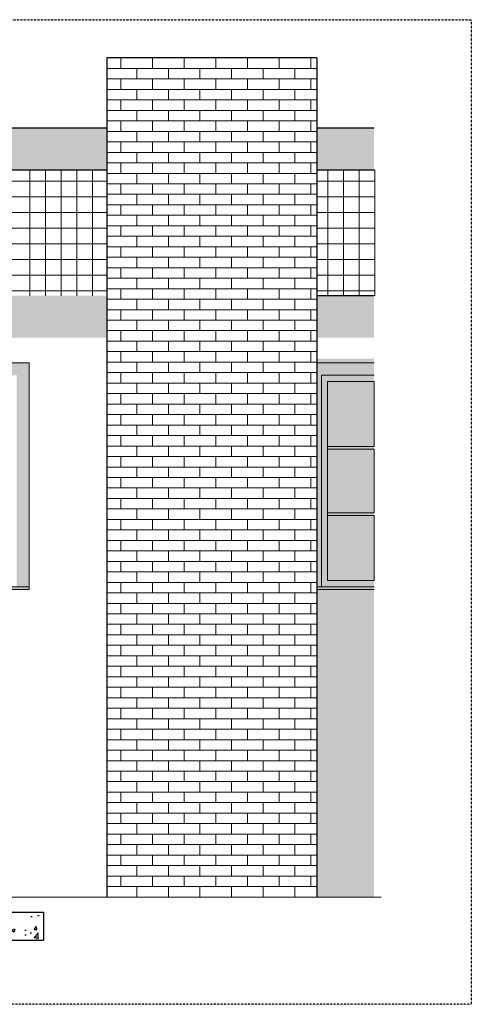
# Model space of a CAD drawing. Extents: x -90708 to 277869, y -117 to 207445.
# Tile 251 of 256: x -59428 to -56203, y 121035 to 128076. Entities that reach past the tile are written whole.
import ezdxf

# ---------------------------------------------------------------- set-up
doc = ezdxf.new("R2010")
doc.units = 0
doc.header["$MEASUREMENT"] = 0
doc.linetypes.add('DASHDOT', pattern=[1, 0.5, -0.25, 0, -0.25])
doc.layers.get('0').update_dxf_attribs({"linetype": 'CONTINUOUS'})
doc.layers.add('A-GLAZ', color=151, linetype='CONTINUOUS', lineweight=18)
for name, color, linetype in [('ARQ - SEGUNDO PLANO', 252, 'CONTINUOUS'), ('ARQ-DETALHES', 7, 'CONTINUOUS'), ('ARQ-GRELHAS', 30, 'CONTINUOUS'), ('ARQ-SEGUNDO PLANO', 252, 'CONTINUOUS')]:
    doc.layers.add(name, color=color, linetype=linetype)

msp = doc.modelspace()

# ---------------------------------------------------------------- hatches: boundary and pattern name
at = {"layer": 'A-GLAZ'}
for points in [[(-62511.801, 124021.45), (-62511.801, 125533.35), (-59449.901, 125533.35), (-59449.901, 124021.45), (-59361.001, 124021.45), (-59361.001, 125622.25), (-62600.701, 125622.25), (-62600.701, 124021.45)], [(-60989.648, 124002.4), (-59361.001, 124002.4), (-59361.001, 124021.45), (-62600.701, 124021.45), (-62600.701, 124002.4)]]:
    msp.add_hatch(color=256, dxfattribs=at).paths.add_polyline_path(points, flags=0)
for points in [[(-56896.67, 125533.35), (-56896.67, 125622.25), (-57305.851, 125622.25), (-57305.851, 124021.45), (-57273.301, 124021.45), (-57273.301, 125533.35)], [(-56896.67, 125005.042), (-56896.67, 125024.092), (-57228.851, 125024.092), (-57228.851, 125005.042)], [(-56896.67, 124530.709), (-56896.67, 124549.759), (-57228.851, 124549.759), (-57228.851, 124530.709)], [(-56896.67, 124002.4), (-56896.67, 124021.45), (-57305.851, 124021.45), (-57305.851, 124002.4)]]:
    msp.add_hatch(color=256, dxfattribs=at).paths.add_polyline_path(points)
h = msp.add_hatch(color=256, dxfattribs=at)
h.paths.add_polyline_path([(-56896.67, 124021.45), (-56896.67, 125533.35), (-57273.301, 125533.35), (-57273.301, 124021.45)])
h.paths.add_polyline_path([(-56896.67, 124065.9), (-56896.67, 125488.9), (-57228.851, 125488.9), (-57228.851, 124065.9)])
h = msp.add_hatch(color=256, dxfattribs=at)
h.paths.add_polyline_path([(-57228.851, 125024.092), (-56896.67, 125024.092), (-56896.67, 125488.9), (-57228.851, 125488.9)])
h.paths.add_polyline_path([(-57228.851, 125005.042), (-57228.851, 124549.759), (-56896.67, 124549.759), (-56896.67, 125005.042)])
h.paths.add_polyline_path([(-56896.67, 124530.709), (-57228.851, 124530.709), (-57228.851, 124065.9), (-56896.67, 124065.9)])
at = {"layer": 'ARQ - SEGUNDO PLANO'}
msp.add_hatch(color=256, dxfattribs=at).paths.add_polyline_path([(-58936.936, 127002.4), (-58805.851, 127002.4), (-58805.851, 127302.4), (-63155.851, 127302.4), (-63155.851, 127002.4), (-60944.968, 127002.4)], flags=0)
for points in [[(-56896.67, 127002.4), (-56896.67, 127302.4), (-57305.851, 127302.4), (-57305.851, 127002.4)], [(-63155.851, 126102.4), (-63155.851, 125802.4), (-58805.851, 125802.4), (-58805.851, 126102.4)], [(-56896.67, 125802.4), (-56896.67, 126102.4), (-57305.851, 126102.4), (-57305.851, 125802.4)]]:
    msp.add_hatch(color=256, dxfattribs=at).paths.add_polyline_path(points)
h = msp.add_hatch(color=256, dxfattribs=at)
h.paths.add_polyline_path([(-56896.67, 125622.25), (-56896.67, 125652.4), (-57305.851, 125652.4), (-57305.214, 125622.25)])
h.paths.add_polyline_path([(-56896.67, 121802.4), (-56896.67, 124002.4), (-57305.851, 124002.4), (-57305.851, 121802.4)])
at = {"layer": 'ARQ-DETALHES'}
h = msp.add_hatch(dxfattribs=at)
h.set_pattern_fill('AR-CONC', color=256, scale=35)
h.set_pattern_definition([(50, (-549720.33, 20460.57), (251.04106, -21.96325), [26.25, -288.75]), (355, (-549720.33, 20460.57), (-48.56297, 263.26725), [21, -231]), (100.451444, (-549699.4, 20458.74), (202.4781, 241.304), [22.30907, -245.39974]), (46.1842, (-549720.33, 20530.57), (373.53447, -57.93175), [39.375, -433.125]), (96.635635, (-549689.2, 20525.74), (327.13168, 340.9415), [33.46362, -368.09982]), (351.18416, (-549720.33, 20530.57), (327.13168, 340.9415), [31.5, -346.5]), (21, (-549685.33, 20513.07), (208.91747, -140.91661), [26.25, -288.75]), (326, (-549685.33, 20513.07), (85.16037, 253.80252), [21, -231]), (71.451445, (-549667.92, 20501.33), (294.07783, 112.8859), [22.30907, -245.39974]), (37.5, (-549720.33, 20460.57), (4.25595, 116.512849), [0, -228.2, 0, -234.5, 0, -231.875]), (7.5, (-549720.33, 20460.57), (92.074338, 138.0441), [0, -133.7, 0, -222.95, 0, -88.375]), (327.5, (-549798.38, 20460.57), (186.837853, -7.894205), [0, -87.5, 0, -273, 0, -362.25]), (317.5, (-549833.38, 20460.57), (204.11516, 35.036744), [0, -113.75, 0, -181.3, 0, -257.25])])
h.paths.add_polyline_path([(-64810.527, 121692.988), (-64810.527, 121492.988), (-63203.623, 121492.988), (-61559.633, 121492.988), (-59256.786, 121492.988), (-59256.786, 121692.988), (-61559.633, 121692.988), (-63203.623, 121692.988)])

# ---------------------------------------------------------------- linework, layer by layer
at = {"lineweight": 18, "flags": 128}
msp.add_lwpolyline([(-56846.67, 121802.4), (-58696.771, 121802.4), (-64775.285, 121802.4), (-65739.67, 121802.4)], dxfattribs=at)
at = {"layer": 'A-GLAZ'}
for p, q in [((-59361.001, 125622.25), (-62600.701, 125622.25)), ((-59361.001, 124021.45), (-59361.001, 125622.25)), ((-56896.67, 125622.25), (-57305.851, 125622.25)), ((-57273.301, 125533.35), (-56896.67, 125533.35)), ((-57273.301, 124021.45), (-57273.301, 125533.35)), ((-57228.851, 124065.9), (-57228.851, 125488.9)), ((-57228.851, 125488.9), (-56896.67, 125488.9)), ((-57228.851, 125024.092), (-56896.67, 125024.092)), ((-57228.851, 125005.042), (-57228.851, 125024.092)), ((-56896.67, 125005.042), (-57228.851, 125005.042)), ((-57228.851, 124549.759), (-56896.67, 124549.759)), ((-57228.851, 124530.709), (-57228.851, 124549.759)), ((-56896.67, 124530.709), (-57228.851, 124530.709)), ((-56896.67, 124065.9), (-57228.851, 124065.9)), ((-59361.001, 124021.45), (-62600.701, 124021.45)), ((-62600.701, 124002.4), (-59361.001, 124002.4)), ((-59361.001, 124002.4), (-59361.001, 124021.45)), ((-56896.67, 124021.45), (-57305.851, 124021.45)), ((-57305.851, 124002.4), (-56896.67, 124002.4))]:
    msp.add_line(p, q, dxfattribs=at)
for points in [[(-57228.851, 125488.9), (-56896.67, 125488.9), (-56896.67, 125024.092), (-57228.851, 125024.092)], [(-57228.851, 125005.042), (-56896.67, 125005.042), (-56896.67, 124549.759), (-57228.851, 124549.759)], [(-57228.851, 124530.709), (-56896.67, 124530.709), (-56896.67, 124065.9), (-57228.851, 124065.9)]]:
    msp.add_lwpolyline(points, close=True, dxfattribs=at)
at = {"layer": 'ARQ - SEGUNDO PLANO'}
for p, q in [((-57305.851, 127802.4), (-58805.851, 127802.4)), ((-58805.851, 127802.4), (-58805.851, 121802.4)), ((-57305.851, 127802.4), (-57305.851, 121802.4)), ((-63155.851, 127302.4), (-58805.851, 127302.4)), ((-57305.851, 127302.4), (-56896.67, 127302.4)), ((-63155.851, 127002.4), (-58805.851, 127002.4)), ((-57305.851, 127002.4), (-56896.67, 127002.4)), ((-56896.67, 126102.4), (-57305.851, 126102.4))]:
    msp.add_line(p, q, dxfattribs=at)
at = {"layer": 'ARQ - SEGUNDO PLANO', "linetype": 'Continuous', "lineweight": 18}
for p, q in [((-58705.067, 127727.4), (-58705.067, 127802.4)), ((-58479.067, 127727.4), (-58479.067, 127802.4)), ((-58253.067, 127727.4), (-58253.067, 127802.4)), ((-58027.067, 127727.4), (-58027.067, 127802.4)), ((-57801.067, 127727.4), (-57801.067, 127802.4)), ((-57575.067, 127727.4), (-57575.067, 127802.4)), ((-57349.067, 127727.4), (-57349.067, 127802.4)), ((-58805.851, 127727.4), (-57455.851, 127727.4)), ((-58592.067, 127652.4), (-58592.067, 127727.4)), ((-58366.067, 127652.4), (-58366.067, 127727.4)), ((-58140.067, 127652.4), (-58140.067, 127727.4)), ((-57914.067, 127652.4), (-57914.067, 127727.4)), ((-57688.067, 127652.4), (-57688.067, 127727.4)), ((-57462.067, 127652.4), (-57462.067, 127727.4)), ((-57455.851, 127727.4), (-57305.851, 127727.4)), ((-58805.851, 127652.4), (-57455.851, 127652.4)), ((-58705.067, 127577.4), (-58705.067, 127652.4)), ((-58479.067, 127577.4), (-58479.067, 127652.4)), ((-58253.067, 127577.4), (-58253.067, 127652.4)), ((-58027.067, 127577.4), (-58027.067, 127652.4)), ((-57801.067, 127577.4), (-57801.067, 127652.4)), ((-57575.067, 127577.4), (-57575.067, 127652.4)), ((-57455.851, 127652.4), (-57305.851, 127652.4)), ((-57349.067, 127577.4), (-57349.067, 127652.4)), ((-58805.851, 127577.4), (-57455.851, 127577.4)), ((-58592.067, 127502.4), (-58592.067, 127577.4)), ((-58366.067, 127502.4), (-58366.067, 127577.4)), ((-58140.067, 127502.4), (-58140.067, 127577.4)), ((-57914.067, 127502.4), (-57914.067, 127577.4)), ((-57688.067, 127502.4), (-57688.067, 127577.4)), ((-57462.067, 127502.4), (-57462.067, 127577.4)), ((-57455.851, 127577.4), (-57305.851, 127577.4)), ((-58805.851, 127502.4), (-57455.851, 127502.4)), ((-58705.067, 127427.4), (-58705.067, 127502.4)), ((-58479.067, 127427.4), (-58479.067, 127502.4)), ((-58253.067, 127427.4), (-58253.067, 127502.4)), ((-58027.067, 127427.4), (-58027.067, 127502.4)), ((-57801.067, 127427.4), (-57801.067, 127502.4)), ((-57575.067, 127427.4), (-57575.067, 127502.4)), ((-57455.851, 127502.4), (-57305.851, 127502.4)), ((-57349.067, 127427.4), (-57349.067, 127502.4)), ((-58805.851, 127427.4), (-57455.851, 127427.4)), ((-58592.067, 127352.4), (-58592.067, 127427.4)), ((-58366.067, 127352.4), (-58366.067, 127427.4)), ((-58140.067, 127352.4), (-58140.067, 127427.4)), ((-57914.067, 127352.4), (-57914.067, 127427.4)), ((-57688.067, 127352.4), (-57688.067, 127427.4)), ((-57462.067, 127352.4), (-57462.067, 127427.4)), ((-57455.851, 127427.4), (-57305.851, 127427.4)), ((-58805.851, 127352.4), (-57455.851, 127352.4)), ((-58705.067, 127277.4), (-58705.067, 127352.4)), ((-58479.067, 127277.4), (-58479.067, 127352.4)), ((-58253.067, 127277.4), (-58253.067, 127352.4)), ((-58027.067, 127277.4), (-58027.067, 127352.4)), ((-57801.067, 127277.4), (-57801.067, 127352.4)), ((-57575.067, 127277.4), (-57575.067, 127352.4)), ((-57455.851, 127352.4), (-57305.851, 127352.4)), ((-57349.067, 127277.4), (-57349.067, 127352.4)), ((-58805.851, 127277.4), (-57455.851, 127277.4)), ((-58592.067, 127202.4), (-58592.067, 127277.4)), ((-58366.067, 127202.4), (-58366.067, 127277.4)), ((-58140.067, 127202.4), (-58140.067, 127277.4)), ((-57914.067, 127202.4), (-57914.067, 127277.4)), ((-57688.067, 127202.4), (-57688.067, 127277.4)), ((-57462.067, 127202.4), (-57462.067, 127277.4)), ((-57455.851, 127277.4), (-57305.851, 127277.4)), ((-58805.851, 127202.4), (-57455.851, 127202.4)), ((-58705.067, 127127.4), (-58705.067, 127202.4)), ((-58479.067, 127127.4), (-58479.067, 127202.4)), ((-58253.067, 127127.4), (-58253.067, 127202.4)), ((-58027.067, 127127.4), (-58027.067, 127202.4)), ((-57801.067, 127127.4), (-57801.067, 127202.4)), ((-57575.067, 127127.4), (-57575.067, 127202.4)), ((-57455.851, 127202.4), (-57305.851, 127202.4)), ((-57349.067, 127127.4), (-57349.067, 127202.4)), ((-58805.851, 127127.4), (-57455.851, 127127.4)), ((-58592.067, 127052.4), (-58592.067, 127127.4)), ((-58366.067, 127052.4), (-58366.067, 127127.4)), ((-58140.067, 127052.4), (-58140.067, 127127.4)), ((-57914.067, 127052.4), (-57914.067, 127127.4)), ((-57688.067, 127052.4), (-57688.067, 127127.4)), ((-57462.067, 127052.4), (-57462.067, 127127.4)), ((-57455.851, 127127.4), (-57305.851, 127127.4)), ((-58805.851, 127052.4), (-57455.851, 127052.4)), ((-58705.067, 126977.4), (-58705.067, 127052.4)), ((-58479.067, 126977.4), (-58479.067, 127052.4)), ((-58253.067, 126977.4), (-58253.067, 127052.4)), ((-58027.067, 126977.4), (-58027.067, 127052.4)), ((-57801.067, 126977.4), (-57801.067, 127052.4)), ((-57575.067, 126977.4), (-57575.067, 127052.4)), ((-57455.851, 127052.4), (-57305.851, 127052.4)), ((-57349.067, 126977.4), (-57349.067, 127052.4)), ((-59356.067, 126102.4), (-59356.067, 127002.4)), ((-59244.067, 126102.4), (-59244.067, 127002.4)), ((-59132.067, 126102.4), (-59132.067, 127002.4)), ((-59020.067, 126102.4), (-59020.067, 127002.4)), ((-58908.067, 126102.4), (-58908.067, 127002.4)), ((-58805.851, 126977.4), (-57455.851, 126977.4)), ((-58592.067, 126902.4), (-58592.067, 126977.4)), ((-58366.067, 126902.4), (-58366.067, 126977.4)), ((-58140.067, 126902.4), (-58140.067, 126977.4)), ((-57914.067, 126902.4), (-57914.067, 126977.4)), ((-57688.067, 126902.4), (-57688.067, 126977.4)), ((-57462.067, 126902.4), (-57462.067, 126977.4)), ((-57455.851, 126977.4), (-57305.851, 126977.4)), ((-57228.067, 126102.4), (-57228.067, 127002.4)), ((-57116.067, 126102.4), (-57116.067, 127002.4)), ((-57004.067, 126102.4), (-57004.067, 127002.4)), ((-56892.067, 126102.4), (-56892.067, 127002.4)), ((-63155.851, 126922.4), (-58805.851, 126922.4)), ((-58805.851, 126902.4), (-57455.851, 126902.4)), ((-58705.067, 126827.4), (-58705.067, 126902.4)), ((-58479.067, 126827.4), (-58479.067, 126902.4)), ((-58253.067, 126827.4), (-58253.067, 126902.4)), ((-58027.067, 126827.4), (-58027.067, 126902.4)), ((-57801.067, 126827.4), (-57801.067, 126902.4)), ((-57575.067, 126827.4), (-57575.067, 126902.4)), ((-57455.851, 126902.4), (-57305.851, 126902.4)), ((-57349.067, 126827.4), (-57349.067, 126902.4)), ((-57305.851, 126922.4), (-56896.67, 126922.4)), ((-63155.851, 126810.4), (-58805.851, 126810.4)), ((-58805.851, 126827.4), (-57455.851, 126827.4)), ((-58592.067, 126752.4), (-58592.067, 126827.4)), ((-58366.067, 126752.4), (-58366.067, 126827.4)), ((-58140.067, 126752.4), (-58140.067, 126827.4)), ((-57914.067, 126752.4), (-57914.067, 126827.4)), ((-57688.067, 126752.4), (-57688.067, 126827.4)), ((-57462.067, 126752.4), (-57462.067, 126827.4)), ((-57455.851, 126827.4), (-57305.851, 126827.4)), ((-57305.851, 126810.4), (-56896.67, 126810.4)), ((-58805.851, 126752.4), (-57455.851, 126752.4)), ((-58705.067, 126677.4), (-58705.067, 126752.4)), ((-58479.067, 126677.4), (-58479.067, 126752.4)), ((-58253.067, 126677.4), (-58253.067, 126752.4)), ((-58027.067, 126677.4), (-58027.067, 126752.4)), ((-57801.067, 126677.4), (-57801.067, 126752.4)), ((-57575.067, 126677.4), (-57575.067, 126752.4)), ((-57455.851, 126752.4), (-57305.851, 126752.4)), ((-57349.067, 126677.4), (-57349.067, 126752.4)), ((-63155.851, 126698.4), (-58805.851, 126698.4)), ((-58805.851, 126677.4), (-57455.851, 126677.4)), ((-58592.067, 126602.4), (-58592.067, 126677.4)), ((-58366.067, 126602.4), (-58366.067, 126677.4)), ((-58140.067, 126602.4), (-58140.067, 126677.4)), ((-57914.067, 126602.4), (-57914.067, 126677.4)), ((-57688.067, 126602.4), (-57688.067, 126677.4)), ((-57462.067, 126602.4), (-57462.067, 126677.4)), ((-57455.851, 126677.4), (-57305.851, 126677.4)), ((-57305.851, 126698.4), (-56896.67, 126698.4)), ((-58805.851, 126602.4), (-57455.851, 126602.4)), ((-58705.067, 126527.4), (-58705.067, 126602.4)), ((-58479.067, 126527.4), (-58479.067, 126602.4)), ((-58253.067, 126527.4), (-58253.067, 126602.4)), ((-58027.067, 126527.4), (-58027.067, 126602.4)), ((-57801.067, 126527.4), (-57801.067, 126602.4)), ((-57575.067, 126527.4), (-57575.067, 126602.4)), ((-57455.851, 126602.4), (-57305.851, 126602.4)), ((-57349.067, 126527.4), (-57349.067, 126602.4)), ((-62704.067, 126586.4), (-58805.851, 126586.4)), ((-58805.851, 126527.4), (-57455.851, 126527.4)), ((-58592.067, 126452.4), (-58592.067, 126527.4)), ((-58366.067, 126452.4), (-58366.067, 126527.4)), ((-58140.067, 126452.4), (-58140.067, 126527.4)), ((-57914.067, 126452.4), (-57914.067, 126527.4)), ((-57688.067, 126452.4), (-57688.067, 126527.4)), ((-57462.067, 126452.4), (-57462.067, 126527.4)), ((-57455.851, 126527.4), (-57305.851, 126527.4)), ((-57305.851, 126586.4), (-56896.67, 126586.4)), ((-63155.851, 126474.4), (-58805.851, 126474.4)), ((-57305.851, 126474.4), (-56896.67, 126474.4)), ((-58805.851, 126452.4), (-57455.851, 126452.4)), ((-58705.067, 126377.4), (-58705.067, 126452.4)), ((-58479.067, 126377.4), (-58479.067, 126452.4)), ((-58253.067, 126377.4), (-58253.067, 126452.4)), ((-58027.067, 126377.4), (-58027.067, 126452.4)), ((-57801.067, 126377.4), (-57801.067, 126452.4)), ((-57575.067, 126377.4), (-57575.067, 126452.4)), ((-57455.851, 126452.4), (-57305.851, 126452.4)), ((-57349.067, 126377.4), (-57349.067, 126452.4)), ((-63155.851, 126362.4), (-58805.851, 126362.4)), ((-58805.851, 126377.4), (-57455.851, 126377.4)), ((-58592.067, 126302.4), (-58592.067, 126377.4)), ((-58366.067, 126302.4), (-58366.067, 126377.4)), ((-58140.067, 126302.4), (-58140.067, 126377.4)), ((-57914.067, 126302.4), (-57914.067, 126377.4)), ((-57688.067, 126302.4), (-57688.067, 126377.4)), ((-57462.067, 126302.4), (-57462.067, 126377.4)), ((-57455.851, 126377.4), (-57305.851, 126377.4)), ((-57305.851, 126362.4), (-56896.67, 126362.4)), ((-63155.851, 126250.4), (-58805.851, 126250.4)), ((-58805.851, 126302.4), (-57455.851, 126302.4)), ((-58705.067, 126227.4), (-58705.067, 126302.4)), ((-58479.067, 126227.4), (-58479.067, 126302.4)), ((-58253.067, 126227.4), (-58253.067, 126302.4)), ((-58027.067, 126227.4), (-58027.067, 126302.4)), ((-57801.067, 126227.4), (-57801.067, 126302.4)), ((-57575.067, 126227.4), (-57575.067, 126302.4)), ((-57455.851, 126302.4), (-57305.851, 126302.4)), ((-57349.067, 126227.4), (-57349.067, 126302.4)), ((-57305.851, 126250.4), (-56896.67, 126250.4)), ((-58805.851, 126227.4), (-57455.851, 126227.4)), ((-58592.067, 126152.4), (-58592.067, 126227.4)), ((-58366.067, 126152.4), (-58366.067, 126227.4)), ((-58140.067, 126152.4), (-58140.067, 126227.4)), ((-57914.067, 126152.4), (-57914.067, 126227.4)), ((-57688.067, 126152.4), (-57688.067, 126227.4)), ((-57462.067, 126152.4), (-57462.067, 126227.4)), ((-57455.851, 126227.4), (-57305.851, 126227.4)), ((-63155.851, 126138.4), (-58805.851, 126138.4)), ((-58805.851, 126152.4), (-57455.851, 126152.4)), ((-58705.067, 126077.4), (-58705.067, 126152.4)), ((-58479.067, 126077.4), (-58479.067, 126152.4)), ((-58253.067, 126077.4), (-58253.067, 126152.4)), ((-58027.067, 126077.4), (-58027.067, 126152.4)), ((-57801.067, 126077.4), (-57801.067, 126152.4)), ((-57575.067, 126077.4), (-57575.067, 126152.4)), ((-57455.851, 126152.4), (-57305.851, 126152.4)), ((-57349.067, 126077.4), (-57349.067, 126152.4)), ((-57305.851, 126138.4), (-56896.67, 126138.4)), ((-58805.851, 126077.4), (-57455.851, 126077.4)), ((-58592.067, 126002.4), (-58592.067, 126077.4)), ((-58366.067, 126002.4), (-58366.067, 126077.4)), ((-58140.067, 126002.4), (-58140.067, 126077.4)), ((-57914.067, 126002.4), (-57914.067, 126077.4)), ((-57688.067, 126002.4), (-57688.067, 126077.4)), ((-57462.067, 126002.4), (-57462.067, 126077.4)), ((-57455.851, 126077.4), (-57305.851, 126077.4)), ((-58805.851, 126002.4), (-57455.851, 126002.4)), ((-58705.067, 125927.4), (-58705.067, 126002.4)), ((-58479.067, 125927.4), (-58479.067, 126002.4)), ((-58253.067, 125927.4), (-58253.067, 126002.4)), ((-58027.067, 125927.4), (-58027.067, 126002.4)), ((-57801.067, 125927.4), (-57801.067, 126002.4)), ((-57575.067, 125927.4), (-57575.067, 126002.4)), ((-57455.851, 126002.4), (-57305.851, 126002.4)), ((-57349.067, 125927.4), (-57349.067, 126002.4)), ((-58805.851, 125927.4), (-57455.851, 125927.4)), ((-58592.067, 125852.4), (-58592.067, 125927.4)), ((-58366.067, 125852.4), (-58366.067, 125927.4)), ((-58140.067, 125852.4), (-58140.067, 125927.4)), ((-57914.067, 125852.4), (-57914.067, 125927.4)), ((-57688.067, 125852.4), (-57688.067, 125927.4)), ((-57462.067, 125852.4), (-57462.067, 125927.4)), ((-57455.851, 125927.4), (-57305.851, 125927.4)), ((-58805.851, 125852.4), (-57455.851, 125852.4)), ((-58705.067, 125777.4), (-58705.067, 125852.4)), ((-58479.067, 125777.4), (-58479.067, 125852.4)), ((-58253.067, 125777.4), (-58253.067, 125852.4)), ((-58027.067, 125777.4), (-58027.067, 125852.4)), ((-57801.067, 125777.4), (-57801.067, 125852.4)), ((-57575.067, 125777.4), (-57575.067, 125852.4)), ((-57455.851, 125852.4), (-57305.851, 125852.4)), ((-57349.067, 125777.4), (-57349.067, 125852.4)), ((-58805.851, 125777.4), (-57455.851, 125777.4)), ((-58592.067, 125702.4), (-58592.067, 125777.4)), ((-58366.067, 125702.4), (-58366.067, 125777.4)), ((-58140.067, 125702.4), (-58140.067, 125777.4)), ((-57914.067, 125702.4), (-57914.067, 125777.4)), ((-57688.067, 125702.4), (-57688.067, 125777.4)), ((-57462.067, 125702.4), (-57462.067, 125777.4)), ((-57455.851, 125777.4), (-57305.851, 125777.4)), ((-58805.851, 125702.4), (-57455.851, 125702.4)), ((-58705.067, 125627.4), (-58705.067, 125702.4)), ((-58479.067, 125627.4), (-58479.067, 125702.4)), ((-58253.067, 125627.4), (-58253.067, 125702.4)), ((-58027.067, 125627.4), (-58027.067, 125702.4)), ((-57801.067, 125627.4), (-57801.067, 125702.4)), ((-57575.067, 125627.4), (-57575.067, 125702.4)), ((-57455.851, 125702.4), (-57305.851, 125702.4)), ((-57349.067, 125627.4), (-57349.067, 125702.4)), ((-58805.851, 125627.4), (-57455.851, 125627.4)), ((-58592.067, 125552.4), (-58592.067, 125627.4)), ((-58366.067, 125552.4), (-58366.067, 125627.4)), ((-58140.067, 125552.4), (-58140.067, 125627.4)), ((-57914.067, 125552.4), (-57914.067, 125627.4)), ((-57688.067, 125552.4), (-57688.067, 125627.4)), ((-57462.067, 125552.4), (-57462.067, 125627.4)), ((-57455.851, 125627.4), (-57305.851, 125627.4)), ((-58805.851, 125552.4), (-57455.851, 125552.4)), ((-58705.067, 125477.4), (-58705.067, 125552.4)), ((-58479.067, 125477.4), (-58479.067, 125552.4)), ((-58253.067, 125477.4), (-58253.067, 125552.4)), ((-58027.067, 125477.4), (-58027.067, 125552.4)), ((-57801.067, 125477.4), (-57801.067, 125552.4)), ((-57575.067, 125477.4), (-57575.067, 125552.4)), ((-57455.851, 125552.4), (-57305.851, 125552.4)), ((-57349.067, 125477.4), (-57349.067, 125552.4)), ((-58805.851, 125477.4), (-57455.851, 125477.4)), ((-58592.067, 125402.4), (-58592.067, 125477.4)), ((-58366.067, 125402.4), (-58366.067, 125477.4)), ((-58140.067, 125402.4), (-58140.067, 125477.4)), ((-57914.067, 125402.4), (-57914.067, 125477.4)), ((-57688.067, 125402.4), (-57688.067, 125477.4)), ((-57462.067, 125402.4), (-57462.067, 125477.4)), ((-57455.851, 125477.4), (-57305.851, 125477.4)), ((-58805.851, 125402.4), (-57455.851, 125402.4)), ((-58705.067, 125327.4), (-58705.067, 125402.4)), ((-58479.067, 125327.4), (-58479.067, 125402.4)), ((-58253.067, 125327.4), (-58253.067, 125402.4)), ((-58027.067, 125327.4), (-58027.067, 125402.4)), ((-57801.067, 125327.4), (-57801.067, 125402.4)), ((-57575.067, 125327.4), (-57575.067, 125402.4)), ((-57455.851, 125402.4), (-57305.851, 125402.4)), ((-57349.067, 125327.4), (-57349.067, 125402.4)), ((-58805.851, 125327.4), (-57455.851, 125327.4)), ((-58592.067, 125252.4), (-58592.067, 125327.4)), ((-58366.067, 125252.4), (-58366.067, 125327.4)), ((-58140.067, 125252.4), (-58140.067, 125327.4)), ((-57914.067, 125252.4), (-57914.067, 125327.4)), ((-57688.067, 125252.4), (-57688.067, 125327.4)), ((-57462.067, 125252.4), (-57462.067, 125327.4)), ((-57455.851, 125327.4), (-57305.851, 125327.4)), ((-58805.851, 125252.4), (-57455.851, 125252.4)), ((-58705.067, 125177.4), (-58705.067, 125252.4)), ((-58479.067, 125177.4), (-58479.067, 125252.4)), ((-58253.067, 125177.4), (-58253.067, 125252.4)), ((-58027.067, 125177.4), (-58027.067, 125252.4)), ((-57801.067, 125177.4), (-57801.067, 125252.4)), ((-57575.067, 125177.4), (-57575.067, 125252.4)), ((-57455.851, 125252.4), (-57305.851, 125252.4)), ((-57349.067, 125177.4), (-57349.067, 125252.4)), ((-58805.851, 125177.4), (-57455.851, 125177.4)), ((-58592.067, 125102.4), (-58592.067, 125177.4)), ((-58366.067, 125102.4), (-58366.067, 125177.4)), ((-58140.067, 125102.4), (-58140.067, 125177.4)), ((-57914.067, 125102.4), (-57914.067, 125177.4)), ((-57688.067, 125102.4), (-57688.067, 125177.4)), ((-57462.067, 125102.4), (-57462.067, 125177.4)), ((-57455.851, 125177.4), (-57305.851, 125177.4)), ((-58805.851, 125102.4), (-57455.851, 125102.4)), ((-58705.067, 125027.4), (-58705.067, 125102.4)), ((-58479.067, 125027.4), (-58479.067, 125102.4)), ((-58253.067, 125027.4), (-58253.067, 125102.4)), ((-58027.067, 125027.4), (-58027.067, 125102.4)), ((-57801.067, 125027.4), (-57801.067, 125102.4)), ((-57575.067, 125027.4), (-57575.067, 125102.4)), ((-57455.851, 125102.4), (-57305.851, 125102.4)), ((-57349.067, 125027.4), (-57349.067, 125102.4)), ((-58805.851, 125027.4), (-57455.851, 125027.4)), ((-58592.067, 124952.4), (-58592.067, 125027.4)), ((-58366.067, 124952.4), (-58366.067, 125027.4)), ((-58140.067, 124952.4), (-58140.067, 125027.4)), ((-57914.067, 124952.4), (-57914.067, 125027.4)), ((-57688.067, 124952.4), (-57688.067, 125027.4)), ((-57462.067, 124952.4), (-57462.067, 125027.4)), ((-57455.851, 125027.4), (-57305.851, 125027.4)), ((-58805.851, 124952.4), (-57455.851, 124952.4)), ((-58705.067, 124877.4), (-58705.067, 124952.4)), ((-58479.067, 124877.4), (-58479.067, 124952.4)), ((-58253.067, 124877.4), (-58253.067, 124952.4)), ((-58027.067, 124877.4), (-58027.067, 124952.4)), ((-57801.067, 124877.4), (-57801.067, 124952.4)), ((-57575.067, 124877.4), (-57575.067, 124952.4)), ((-57455.851, 124952.4), (-57305.851, 124952.4)), ((-57349.067, 124877.4), (-57349.067, 124952.4)), ((-58805.851, 124877.4), (-57455.851, 124877.4)), ((-58592.067, 124802.4), (-58592.067, 124877.4)), ((-58366.067, 124802.4), (-58366.067, 124877.4)), ((-58140.067, 124802.4), (-58140.067, 124877.4)), ((-57914.067, 124802.4), (-57914.067, 124877.4)), ((-57688.067, 124802.4), (-57688.067, 124877.4)), ((-57462.067, 124802.4), (-57462.067, 124877.4)), ((-57455.851, 124877.4), (-57305.851, 124877.4)), ((-58805.851, 124802.4), (-57455.851, 124802.4)), ((-58705.067, 124727.4), (-58705.067, 124802.4)), ((-58479.067, 124727.4), (-58479.067, 124802.4)), ((-58253.067, 124727.4), (-58253.067, 124802.4)), ((-58027.067, 124727.4), (-58027.067, 124802.4)), ((-57801.067, 124727.4), (-57801.067, 124802.4)), ((-57575.067, 124727.4), (-57575.067, 124802.4)), ((-57455.851, 124802.4), (-57305.851, 124802.4)), ((-57349.067, 124727.4), (-57349.067, 124802.4)), ((-58805.851, 124727.4), (-57455.851, 124727.4)), ((-58592.067, 124652.4), (-58592.067, 124727.4)), ((-58366.067, 124652.4), (-58366.067, 124727.4)), ((-58140.067, 124652.4), (-58140.067, 124727.4)), ((-57914.067, 124652.4), (-57914.067, 124727.4)), ((-57688.067, 124652.4), (-57688.067, 124727.4)), ((-57462.067, 124652.4), (-57462.067, 124727.4)), ((-57455.851, 124727.4), (-57305.851, 124727.4)), ((-58805.851, 124652.4), (-57455.851, 124652.4)), ((-58705.067, 124577.4), (-58705.067, 124652.4)), ((-58479.067, 124577.4), (-58479.067, 124652.4)), ((-58253.067, 124577.4), (-58253.067, 124652.4)), ((-58027.067, 124577.4), (-58027.067, 124652.4)), ((-57801.067, 124577.4), (-57801.067, 124652.4)), ((-57575.067, 124577.4), (-57575.067, 124652.4)), ((-57455.851, 124652.4), (-57305.851, 124652.4)), ((-57349.067, 124577.4), (-57349.067, 124652.4)), ((-58805.851, 124577.4), (-57455.851, 124577.4)), ((-58592.067, 124502.4), (-58592.067, 124577.4)), ((-58366.067, 124502.4), (-58366.067, 124577.4)), ((-58140.067, 124502.4), (-58140.067, 124577.4)), ((-57914.067, 124502.4), (-57914.067, 124577.4)), ((-57688.067, 124502.4), (-57688.067, 124577.4)), ((-57462.067, 124502.4), (-57462.067, 124577.4)), ((-57455.851, 124577.4), (-57305.851, 124577.4)), ((-58805.851, 124502.4), (-57455.851, 124502.4)), ((-58705.067, 124427.4), (-58705.067, 124502.4)), ((-58479.067, 124427.4), (-58479.067, 124502.4)), ((-58253.067, 124427.4), (-58253.067, 124502.4)), ((-58027.067, 124427.4), (-58027.067, 124502.4)), ((-57801.067, 124427.4), (-57801.067, 124502.4)), ((-57575.067, 124427.4), (-57575.067, 124502.4)), ((-57455.851, 124502.4), (-57305.851, 124502.4)), ((-57349.067, 124427.4), (-57349.067, 124502.4)), ((-58805.851, 124427.4), (-57455.851, 124427.4)), ((-58592.067, 124352.4), (-58592.067, 124427.4)), ((-58366.067, 124352.4), (-58366.067, 124427.4)), ((-58140.067, 124352.4), (-58140.067, 124427.4)), ((-57914.067, 124352.4), (-57914.067, 124427.4)), ((-57688.067, 124352.4), (-57688.067, 124427.4)), ((-57462.067, 124352.4), (-57462.067, 124427.4)), ((-57455.851, 124427.4), (-57305.851, 124427.4)), ((-58805.851, 124352.4), (-57455.851, 124352.4)), ((-58705.067, 124277.4), (-58705.067, 124352.4)), ((-58479.067, 124277.4), (-58479.067, 124352.4)), ((-58253.067, 124277.4), (-58253.067, 124352.4)), ((-58027.067, 124277.4), (-58027.067, 124352.4)), ((-57801.067, 124277.4), (-57801.067, 124352.4)), ((-57575.067, 124277.4), (-57575.067, 124352.4)), ((-57455.851, 124352.4), (-57305.851, 124352.4)), ((-57349.067, 124277.4), (-57349.067, 124352.4)), ((-58805.851, 124277.4), (-57455.851, 124277.4)), ((-58592.067, 124202.4), (-58592.067, 124277.4)), ((-58366.067, 124202.4), (-58366.067, 124277.4)), ((-58140.067, 124202.4), (-58140.067, 124277.4)), ((-57914.067, 124202.4), (-57914.067, 124277.4)), ((-57688.067, 124202.4), (-57688.067, 124277.4)), ((-57462.067, 124202.4), (-57462.067, 124277.4)), ((-57455.851, 124277.4), (-57305.851, 124277.4)), ((-58805.851, 124202.4), (-57455.851, 124202.4)), ((-58705.067, 124127.4), (-58705.067, 124202.4)), ((-58479.067, 124127.4), (-58479.067, 124202.4)), ((-58253.067, 124127.4), (-58253.067, 124202.4)), ((-58027.067, 124127.4), (-58027.067, 124202.4)), ((-57801.067, 124127.4), (-57801.067, 124202.4)), ((-57575.067, 124127.4), (-57575.067, 124202.4)), ((-57455.851, 124202.4), (-57305.851, 124202.4)), ((-57349.067, 124127.4), (-57349.067, 124202.4)), ((-58805.851, 124127.4), (-57455.851, 124127.4)), ((-58592.067, 124052.4), (-58592.067, 124127.4)), ((-58366.067, 124052.4), (-58366.067, 124127.4)), ((-58140.067, 124052.4), (-58140.067, 124127.4)), ((-57914.067, 124052.4), (-57914.067, 124127.4)), ((-57688.067, 124052.4), (-57688.067, 124127.4)), ((-57462.067, 124052.4), (-57462.067, 124127.4)), ((-57455.851, 124127.4), (-57305.851, 124127.4)), ((-58805.851, 124052.4), (-57455.851, 124052.4)), ((-58705.067, 123977.4), (-58705.067, 124052.4)), ((-58479.067, 123977.4), (-58479.067, 124052.4)), ((-58253.067, 123977.4), (-58253.067, 124052.4)), ((-58027.067, 123977.4), (-58027.067, 124052.4)), ((-57801.067, 123977.4), (-57801.067, 124052.4)), ((-57575.067, 123977.4), (-57575.067, 124052.4)), ((-57455.851, 124052.4), (-57305.851, 124052.4)), ((-57349.067, 123977.4), (-57349.067, 124052.4)), ((-58805.851, 123977.4), (-57455.851, 123977.4)), ((-58592.067, 123902.4), (-58592.067, 123977.4)), ((-58366.067, 123902.4), (-58366.067, 123977.4)), ((-58140.067, 123902.4), (-58140.067, 123977.4)), ((-57914.067, 123902.4), (-57914.067, 123977.4)), ((-57688.067, 123902.4), (-57688.067, 123977.4)), ((-57462.067, 123902.4), (-57462.067, 123977.4)), ((-57455.851, 123977.4), (-57305.851, 123977.4)), ((-58805.851, 123902.4), (-57455.851, 123902.4)), ((-58705.067, 123827.4), (-58705.067, 123902.4)), ((-58479.067, 123827.4), (-58479.067, 123902.4)), ((-58253.067, 123827.4), (-58253.067, 123902.4)), ((-58027.067, 123827.4), (-58027.067, 123902.4)), ((-57801.067, 123827.4), (-57801.067, 123902.4)), ((-57575.067, 123827.4), (-57575.067, 123902.4)), ((-57455.851, 123902.4), (-57305.851, 123902.4)), ((-57349.067, 123827.4), (-57349.067, 123902.4)), ((-58805.851, 123827.4), (-57455.851, 123827.4)), ((-58592.067, 123752.4), (-58592.067, 123827.4)), ((-58366.067, 123752.4), (-58366.067, 123827.4)), ((-58140.067, 123752.4), (-58140.067, 123827.4)), ((-57914.067, 123752.4), (-57914.067, 123827.4)), ((-57688.067, 123752.4), (-57688.067, 123827.4)), ((-57462.067, 123752.4), (-57462.067, 123827.4)), ((-57455.851, 123827.4), (-57305.851, 123827.4)), ((-58805.851, 123752.4), (-57455.851, 123752.4)), ((-58705.067, 123677.4), (-58705.067, 123752.4)), ((-58479.067, 123677.4), (-58479.067, 123752.4)), ((-58253.067, 123677.4), (-58253.067, 123752.4)), ((-58027.067, 123677.4), (-58027.067, 123752.4)), ((-57801.067, 123677.4), (-57801.067, 123752.4)), ((-57575.067, 123677.4), (-57575.067, 123752.4)), ((-57455.851, 123752.4), (-57305.851, 123752.4)), ((-57349.067, 123677.4), (-57349.067, 123752.4)), ((-58805.851, 123677.4), (-57455.851, 123677.4)), ((-58592.067, 123602.4), (-58592.067, 123677.4)), ((-58366.067, 123602.4), (-58366.067, 123677.4)), ((-58140.067, 123602.4), (-58140.067, 123677.4)), ((-57914.067, 123602.4), (-57914.067, 123677.4)), ((-57688.067, 123602.4), (-57688.067, 123677.4)), ((-57462.067, 123602.4), (-57462.067, 123677.4)), ((-57455.851, 123677.4), (-57305.851, 123677.4)), ((-58805.851, 123602.4), (-57455.851, 123602.4)), ((-58705.067, 123527.4), (-58705.067, 123602.4)), ((-58479.067, 123527.4), (-58479.067, 123602.4)), ((-58253.067, 123527.4), (-58253.067, 123602.4)), ((-58027.067, 123527.4), (-58027.067, 123602.4)), ((-57801.067, 123527.4), (-57801.067, 123602.4)), ((-57575.067, 123527.4), (-57575.067, 123602.4)), ((-57455.851, 123602.4), (-57305.851, 123602.4)), ((-57349.067, 123527.4), (-57349.067, 123602.4)), ((-58805.851, 123527.4), (-57455.851, 123527.4)), ((-58592.067, 123452.4), (-58592.067, 123527.4)), ((-58366.067, 123452.4), (-58366.067, 123527.4)), ((-58140.067, 123452.4), (-58140.067, 123527.4)), ((-57914.067, 123452.4), (-57914.067, 123527.4)), ((-57688.067, 123452.4), (-57688.067, 123527.4)), ((-57462.067, 123452.4), (-57462.067, 123527.4)), ((-57455.851, 123527.4), (-57305.851, 123527.4)), ((-58805.851, 123452.4), (-57455.851, 123452.4)), ((-58705.067, 123377.4), (-58705.067, 123452.4)), ((-58479.067, 123377.4), (-58479.067, 123452.4)), ((-58253.067, 123377.4), (-58253.067, 123452.4)), ((-58027.067, 123377.4), (-58027.067, 123452.4)), ((-57801.067, 123377.4), (-57801.067, 123452.4)), ((-57575.067, 123377.4), (-57575.067, 123452.4)), ((-57455.851, 123452.4), (-57305.851, 123452.4)), ((-57349.067, 123377.4), (-57349.067, 123452.4)), ((-58805.851, 123377.4), (-57455.851, 123377.4)), ((-58592.067, 123302.4), (-58592.067, 123377.4)), ((-58366.067, 123302.4), (-58366.067, 123377.4)), ((-58140.067, 123302.4), (-58140.067, 123377.4)), ((-57914.067, 123302.4), (-57914.067, 123377.4)), ((-57688.067, 123302.4), (-57688.067, 123377.4)), ((-57462.067, 123302.4), (-57462.067, 123377.4)), ((-57455.851, 123377.4), (-57305.851, 123377.4)), ((-58805.851, 123302.4), (-57455.851, 123302.4)), ((-58705.067, 123227.4), (-58705.067, 123302.4)), ((-58479.067, 123227.4), (-58479.067, 123302.4)), ((-58253.067, 123227.4), (-58253.067, 123302.4)), ((-58027.067, 123227.4), (-58027.067, 123302.4)), ((-57801.067, 123227.4), (-57801.067, 123302.4)), ((-57575.067, 123227.4), (-57575.067, 123302.4)), ((-57455.851, 123302.4), (-57305.851, 123302.4)), ((-57349.067, 123227.4), (-57349.067, 123302.4)), ((-58805.851, 123227.4), (-57455.851, 123227.4)), ((-58592.067, 123152.4), (-58592.067, 123227.4)), ((-58366.067, 123152.4), (-58366.067, 123227.4)), ((-58140.067, 123152.4), (-58140.067, 123227.4)), ((-57914.067, 123152.4), (-57914.067, 123227.4)), ((-57688.067, 123152.4), (-57688.067, 123227.4)), ((-57462.067, 123152.4), (-57462.067, 123227.4)), ((-57455.851, 123227.4), (-57305.851, 123227.4)), ((-58805.851, 123152.4), (-57455.851, 123152.4)), ((-58705.067, 123077.4), (-58705.067, 123152.4)), ((-58479.067, 123077.4), (-58479.067, 123152.4)), ((-58253.067, 123077.4), (-58253.067, 123152.4)), ((-58027.067, 123077.4), (-58027.067, 123152.4)), ((-57801.067, 123077.4), (-57801.067, 123152.4)), ((-57575.067, 123077.4), (-57575.067, 123152.4)), ((-57455.851, 123152.4), (-57305.851, 123152.4)), ((-57349.067, 123077.4), (-57349.067, 123152.4)), ((-58805.851, 123077.4), (-57455.851, 123077.4)), ((-58592.067, 123002.4), (-58592.067, 123077.4)), ((-58366.067, 123002.4), (-58366.067, 123077.4)), ((-58140.067, 123002.4), (-58140.067, 123077.4)), ((-57914.067, 123002.4), (-57914.067, 123077.4)), ((-57688.067, 123002.4), (-57688.067, 123077.4)), ((-57462.067, 123002.4), (-57462.067, 123077.4)), ((-57455.851, 123077.4), (-57305.851, 123077.4)), ((-58805.851, 123002.4), (-57455.851, 123002.4)), ((-58705.067, 122927.4), (-58705.067, 123002.4)), ((-58479.067, 122927.4), (-58479.067, 123002.4)), ((-58253.067, 122927.4), (-58253.067, 123002.4)), ((-58027.067, 122927.4), (-58027.067, 123002.4)), ((-57801.067, 122927.4), (-57801.067, 123002.4)), ((-57575.067, 122927.4), (-57575.067, 123002.4)), ((-57455.851, 123002.4), (-57305.851, 123002.4)), ((-57349.067, 122927.4), (-57349.067, 123002.4)), ((-58805.851, 122927.4), (-57455.851, 122927.4)), ((-58592.067, 122852.4), (-58592.067, 122927.4)), ((-58366.067, 122852.4), (-58366.067, 122927.4)), ((-58140.067, 122852.4), (-58140.067, 122927.4)), ((-57914.067, 122852.4), (-57914.067, 122927.4)), ((-57688.067, 122852.4), (-57688.067, 122927.4)), ((-57462.067, 122852.4), (-57462.067, 122927.4)), ((-57455.851, 122927.4), (-57305.851, 122927.4)), ((-58805.851, 122852.4), (-57455.851, 122852.4)), ((-58705.067, 122777.4), (-58705.067, 122852.4)), ((-58479.067, 122777.4), (-58479.067, 122852.4)), ((-58253.067, 122777.4), (-58253.067, 122852.4)), ((-58027.067, 122777.4), (-58027.067, 122852.4)), ((-57801.067, 122777.4), (-57801.067, 122852.4)), ((-57575.067, 122777.4), (-57575.067, 122852.4)), ((-57455.851, 122852.4), (-57305.851, 122852.4)), ((-57349.067, 122777.4), (-57349.067, 122852.4)), ((-58805.851, 122777.4), (-57455.851, 122777.4)), ((-58592.067, 122702.4), (-58592.067, 122777.4)), ((-58366.067, 122702.4), (-58366.067, 122777.4)), ((-58140.067, 122702.4), (-58140.067, 122777.4)), ((-57914.067, 122702.4), (-57914.067, 122777.4)), ((-57688.067, 122702.4), (-57688.067, 122777.4)), ((-57462.067, 122702.4), (-57462.067, 122777.4)), ((-57455.851, 122777.4), (-57305.851, 122777.4)), ((-58805.851, 122702.4), (-57455.851, 122702.4)), ((-58705.067, 122627.4), (-58705.067, 122702.4)), ((-58479.067, 122627.4), (-58479.067, 122702.4)), ((-58253.067, 122627.4), (-58253.067, 122702.4)), ((-58027.067, 122627.4), (-58027.067, 122702.4)), ((-57801.067, 122627.4), (-57801.067, 122702.4)), ((-57575.067, 122627.4), (-57575.067, 122702.4)), ((-57455.851, 122702.4), (-57305.851, 122702.4)), ((-57349.067, 122627.4), (-57349.067, 122702.4)), ((-58805.851, 122627.4), (-57455.851, 122627.4)), ((-58592.067, 122552.4), (-58592.067, 122627.4)), ((-58366.067, 122552.4), (-58366.067, 122627.4)), ((-58140.067, 122552.4), (-58140.067, 122627.4)), ((-57914.067, 122552.4), (-57914.067, 122627.4)), ((-57688.067, 122552.4), (-57688.067, 122627.4)), ((-57462.067, 122552.4), (-57462.067, 122627.4)), ((-57455.851, 122627.4), (-57305.851, 122627.4)), ((-58805.851, 122552.4), (-57455.851, 122552.4)), ((-58705.067, 122477.4), (-58705.067, 122552.4)), ((-58479.067, 122477.4), (-58479.067, 122552.4)), ((-58253.067, 122477.4), (-58253.067, 122552.4)), ((-58027.067, 122477.4), (-58027.067, 122552.4)), ((-57801.067, 122477.4), (-57801.067, 122552.4)), ((-57575.067, 122477.4), (-57575.067, 122552.4)), ((-57455.851, 122552.4), (-57305.851, 122552.4)), ((-57349.067, 122477.4), (-57349.067, 122552.4)), ((-58805.851, 122477.4), (-57455.851, 122477.4)), ((-58592.067, 122402.4), (-58592.067, 122477.4)), ((-58366.067, 122402.4), (-58366.067, 122477.4)), ((-58140.067, 122402.4), (-58140.067, 122477.4)), ((-57914.067, 122402.4), (-57914.067, 122477.4)), ((-57688.067, 122402.4), (-57688.067, 122477.4)), ((-57462.067, 122402.4), (-57462.067, 122477.4)), ((-57455.851, 122477.4), (-57305.851, 122477.4)), ((-58805.851, 122402.4), (-57455.851, 122402.4)), ((-58705.067, 122327.4), (-58705.067, 122402.4)), ((-58479.067, 122327.4), (-58479.067, 122402.4)), ((-58253.067, 122327.4), (-58253.067, 122402.4)), ((-58027.067, 122327.4), (-58027.067, 122402.4)), ((-57801.067, 122327.4), (-57801.067, 122402.4)), ((-57575.067, 122327.4), (-57575.067, 122402.4)), ((-57455.851, 122402.4), (-57305.851, 122402.4)), ((-57349.067, 122327.4), (-57349.067, 122402.4)), ((-58805.851, 122327.4), (-57455.851, 122327.4)), ((-58592.067, 122252.4), (-58592.067, 122327.4)), ((-58366.067, 122252.4), (-58366.067, 122327.4)), ((-58140.067, 122252.4), (-58140.067, 122327.4)), ((-57914.067, 122252.4), (-57914.067, 122327.4)), ((-57688.067, 122252.4), (-57688.067, 122327.4)), ((-57462.067, 122252.4), (-57462.067, 122327.4)), ((-57455.851, 122327.4), (-57305.851, 122327.4)), ((-58805.851, 122252.4), (-57455.851, 122252.4)), ((-58705.067, 122177.4), (-58705.067, 122252.4)), ((-58479.067, 122177.4), (-58479.067, 122252.4)), ((-58253.067, 122177.4), (-58253.067, 122252.4)), ((-58027.067, 122177.4), (-58027.067, 122252.4)), ((-57801.067, 122177.4), (-57801.067, 122252.4)), ((-57575.067, 122177.4), (-57575.067, 122252.4)), ((-57455.851, 122252.4), (-57305.851, 122252.4)), ((-57349.067, 122177.4), (-57349.067, 122252.4)), ((-58805.851, 122177.4), (-57455.851, 122177.4)), ((-58592.067, 122102.4), (-58592.067, 122177.4)), ((-58366.067, 122102.4), (-58366.067, 122177.4)), ((-58140.067, 122102.4), (-58140.067, 122177.4)), ((-57914.067, 122102.4), (-57914.067, 122177.4)), ((-57688.067, 122102.4), (-57688.067, 122177.4)), ((-57462.067, 122102.4), (-57462.067, 122177.4)), ((-57455.851, 122177.4), (-57305.851, 122177.4)), ((-58805.851, 122102.4), (-57455.851, 122102.4)), ((-58705.067, 122027.4), (-58705.067, 122102.4)), ((-58479.067, 122027.4), (-58479.067, 122102.4)), ((-58253.067, 122027.4), (-58253.067, 122102.4)), ((-58027.067, 122027.4), (-58027.067, 122102.4)), ((-57801.067, 122027.4), (-57801.067, 122102.4)), ((-57575.067, 122027.4), (-57575.067, 122102.4)), ((-57455.851, 122102.4), (-57305.851, 122102.4)), ((-57349.067, 122027.4), (-57349.067, 122102.4)), ((-58805.851, 122027.4), (-57455.851, 122027.4)), ((-58592.067, 121952.4), (-58592.067, 122027.4)), ((-58366.067, 121952.4), (-58366.067, 122027.4)), ((-58140.067, 121952.4), (-58140.067, 122027.4)), ((-57914.067, 121952.4), (-57914.067, 122027.4)), ((-57688.067, 121952.4), (-57688.067, 122027.4)), ((-57462.067, 121952.4), (-57462.067, 122027.4)), ((-57455.851, 122027.4), (-57305.851, 122027.4)), ((-58805.851, 121952.4), (-57455.851, 121952.4)), ((-58705.067, 121877.4), (-58705.067, 121952.4)), ((-58479.067, 121877.4), (-58479.067, 121952.4)), ((-58253.067, 121877.4), (-58253.067, 121952.4)), ((-58027.067, 121877.4), (-58027.067, 121952.4)), ((-57801.067, 121877.4), (-57801.067, 121952.4)), ((-57575.067, 121877.4), (-57575.067, 121952.4)), ((-57455.851, 121952.4), (-57305.851, 121952.4)), ((-57349.067, 121877.4), (-57349.067, 121952.4)), ((-58805.851, 121877.4), (-57455.851, 121877.4)), ((-58592.067, 121802.4), (-58592.067, 121877.4)), ((-58366.067, 121802.4), (-58366.067, 121877.4)), ((-58140.067, 121802.4), (-58140.067, 121877.4)), ((-57914.067, 121802.4), (-57914.067, 121877.4)), ((-57688.067, 121802.4), (-57688.067, 121877.4)), ((-57462.067, 121802.4), (-57462.067, 121877.4)), ((-57455.851, 121877.4), (-57305.851, 121877.4)), ((-58705.067, 121802.4), (-58705.067, 121802.4)), ((-58479.067, 121802.4), (-58479.067, 121802.4)), ((-58253.067, 121802.4), (-58253.067, 121802.4)), ((-58027.067, 121802.4), (-58027.067, 121802.4)), ((-57801.067, 121802.4), (-57801.067, 121802.4)), ((-57575.067, 121802.4), (-57575.067, 121802.4)), ((-57349.067, 121802.4), (-57349.067, 121802.4))]:
    msp.add_line(p, q, dxfattribs=at)
at = {"layer": 'ARQ-DETALHES'}
for p, q in [((-61559.633, 121692.988), (-59256.786, 121692.988)), ((-59256.786, 121692.988), (-59256.786, 121492.988)), ((-61559.633, 121492.988), (-59256.786, 121492.988))]:
    msp.add_line(p, q, dxfattribs=at)
at = {"layer": 'ARQ-GRELHAS', "linetype": 'DASHDOT', "ltscale": 0.05}
msp.add_lwpolyline([(-56202.67, 121035.161), (-66149.67, 121035.161), (-66149.67, 128076.161), (-56202.67, 128076.161)], close=True, dxfattribs=at)
at = {"layer": 'ARQ-SEGUNDO PLANO'}
msp.add_line((-59256.786, 121659.759), (-59256.786, 121551.514), dxfattribs=at)

doc.saveas('drawing.dxf')
